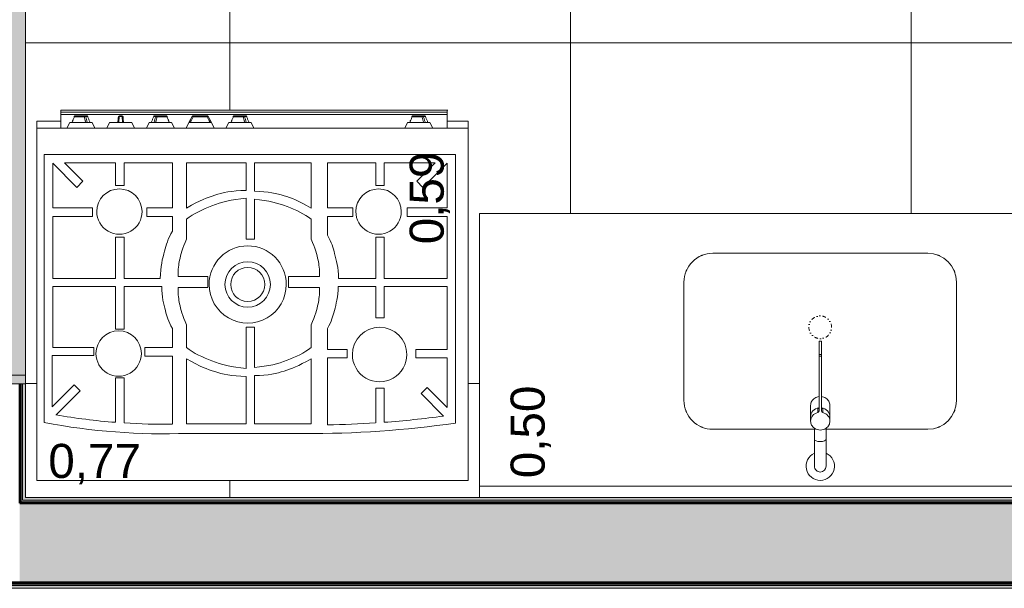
# Model space of a CAD drawing. Header units: millimetres. Extents: x -13994 to 14014, y -18238 to 7441.
# Tile 164 of 190: x -6024 to -4289, y -18235 to -17234. Entities that reach past the tile are written whole.
import ezdxf

# ---------------------------------------------------------------- set-up
doc = ezdxf.new("R2010")
doc.units = ezdxf.units.MM
doc.linetypes.add('Traço ponto ponto', pattern=[20.6375, 6.35, -4.7625, 0, -4.7625, 0, -4.7625])
for name, color, linetype, lineweight in [('A-FLOR-PATT', 7, 'Continuous', 5), ('A-GLAZ', 7, 'Continuous', 5), ('A-WALL', 7, 'Continuous', 5), ('A-WALL-PATT', 7, 'Continuous', 50), ('G-ANNO-TEXT', 7, 'Continuous', 9), ('G-IMPT', 7, 'Continuous', 5), ('I-WALL', 7, 'Continuous', 5), ('P-SANR-FIXT', 7, 'Continuous', 5), ('Q-CASE', 7, 'Continuous', 5), ('Q-SPCQ', 7, 'Continuous', 5)]:
    doc.layers.add(name, color=color, linetype=linetype, lineweight=lineweight)
doc.styles.add('Arial', font='arial.ttf', dxfattribs={"height": 60})

# ---------------------------------------------------------------- blocks, each defined once
blk = doc.blocks.new('Tampo de Bancada com Cuba - Granilite 50cm-2469722-TÉRREO HUMANIZADO')
at = {"layer": 'Q-CASE', "color": 8, "true_color": 0x808080}
for p, q in [((-1200.5, -20), (-1200.5, 0)), ((-0.5, 0), (-0.5, -20)), ((-1200.5, -20), (-1200.5, -500)), ((-1200.5, -20), (-0.5, -20)), ((-0.5, -500), (-0.5, -20)), ((-789.7, -120), (-610.8, -120)), ((-590.1, -120), (-411.3, -120)), ((-840.5, -379.2), (-840.5, -170.8)), ((-360.5, -170.8), (-360.5, -379.2)), ((-411.3, -430), (-789.7, -430)), ((-1200.5, -500), (-0.5, -500))]:
    blk.add_line(p, q, dxfattribs=at)
for centre, start, end in [((-789.7, -170.8), 90, 180), ((-411.3, -170.8), 360, 90), ((-789.7, -379.2), 180, 270), ((-411.3, -379.2), 270, 0)]:
    blk.add_arc(centre, 50.8, start, end, dxfattribs=at)
at = {"layer": 'Q-CASE', "color": 9, "linetype": 'Traço ponto ponto', "true_color": 0xc0c0c0}
for centre, radius, start, end in [((-789.7, -170.8), 50.8, 110.0287, 114.9713), ((-411.3, -170.8), 50.8, 65.0287, 69.9713), ((-789.7, -170.8), 50.8, 155.0287, 159.9713), ((-411.3, -170.8), 50.8, 20.0287, 24.9713), ((-600.5, -299.5), 20, 0, 180), ((-600.5, -299.5), 20, 180, 0), ((-789.7, -379.2), 50.8, 200.0287, 204.9713), ((-411.3, -379.2), 50.8, 335.0287, 339.9713), ((-789.7, -379.2), 50.8, 245.0287, 249.9713), ((-411.3, -379.2), 50.8, 290.0287, 294.9713)]:
    blk.add_arc(centre, radius, start, end, dxfattribs=at)
blk = doc.blocks.new('JANELA DE CORRE_HUMANIZADO2')
at = {"layer": 'A-GLAZ', "true_color": 0xfffffe}
blk.add_hatch(color=7, dxfattribs=at).paths.add_polyline_path([(600, 80), (-600, 80), (-600, -80), (600, -80), (600, 51.7)])
at = {"layer": 'A-GLAZ'}
for p, q in [((-600, 80), (600, 80)), ((600, 80), (600, -80))]:
    blk.add_line(p, q, dxfattribs=at)
at = {"layer": 'A-GLAZ', "lineweight": 15}
for p, q in [((585, -80), (585, 80)), ((600, -80), (600, 80))]:
    blk.add_line(p, q, dxfattribs=at)
blk = doc.blocks.new('TORNEIRA DE MESA PARA LAVATÓRIO COM ALAVANCA - 1196_C_LNK_Cromado CR10-2801303-TÉRREO HUMANIZADO')
at = {"layer": 'P-SANR-FIXT', "color": 8, "true_color": 0x808080}
for p, q in [((-10.3, -132.8), (-10.3, -110)), ((10.3, -132.8), (10.3, -110)), ((-10.3, -132.8), (-10.3, -176.8)), ((10.3, -176.8), (10.3, -132.8)), ((-17, -189.3), (-17, -217.1)), ((17, -217.1), (17, -189.3)), ((-4.5, -211.7), (-4.5, -204.5)), ((-2.2, -207.2), (-2.2, -232.7)), ((2.2, -207.2), (2.2, -232.7)), ((4.5, -211.7), (4.5, -204.5)), ((-2.2, -232.7), (-2.2, -329.9)), ((2.2, -329.9), (2.2, -232.7)), ((-2.2, -303.5), (2.2, -303.5)), ((2.2, -306.6), (-2.2, -306.6)), ((-2.2, -329.9), (2.2, -329.9))]:
    blk.add_line(p, q, dxfattribs=at)
for centre, radius, start, end in [((0, -110), 25, 294.3934, 245.6066), ((0, -110), 10.3, 90, 180), ((0, -110), 10.3, 360, 90), ((0, -191.7), 18.1, 55.264, 124.736), ((-3.9, -213.2), 1.65, 3.0938, 110.0952), ((3.9, -213.2), 1.65, 69.9048, 176.9049)]:
    blk.add_arc(centre, radius, start, end, dxfattribs=at)
for centre, major_axis, ratio, start_param, end_param in [((0, -157.1), (-10.3, 0), 0.371626, 3.141593, 6.283185), ((0, -189.3), (17, 0), 0.927184, 3.141563, 4.446777), ((0, -189.3), (17, 0), 0.927184, 4.978001, 6.283206), ((0, -197.2), (17, 0), 0.927184, 3.141622, 4.579647), ((-5.2, -207.2), (3, 0), 0.927184, 0, 1.305184), ((5.2, -207.2), (-3, 0), 0.927184, 4.978001, 6.283185), ((0, -197.2), (17, 0), 0.927184, 4.845132, 6.283156)]:
    blk.add_ellipse(centre, major_axis=major_axis, ratio=ratio, start_param=start_param, end_param=end_param, dxfattribs=at)
for points in [[(-10.3, -176.8), (-11.4, -177.6), (-13.2, -179.2), (-15.4, -182.3), (-16.7, -185.7), (-17, -188.1), (-17, -189.3)], [(17, -189.3), (17, -188.1), (16.7, -185.7), (15.4, -182.3), (13.2, -179.2), (11.4, -177.6), (10.3, -176.8)], [(-17, -217.1), (-17, -218.3), (-16.7, -220.8), (-15.2, -224.4), (-12.9, -227.5), (-9.9, -230.1), (-6.2, -231.9), (-3.6, -232.5), (-2.2, -232.7)], [(2.2, -232.7), (3.6, -232.5), (6.2, -231.9), (9.9, -230.1), (12.9, -227.5), (15.2, -224.4), (16.7, -220.8), (17, -218.3), (17, -217.1)]]:
    blk.add_open_spline(points, degree=3, dxfattribs=at)
blk = doc.blocks.new('Fogão - fogao_industrial_dwg_manipulo-2252394-TÉRREO HUMANIZADO')
at = {"layer": 'G-IMPT', "color": 253, "true_color": 0xaaaaaa}
for p, q in [((-312.6, -320), (-317.5, -310)), ((-268.3, -310), (-273.2, -320)), ((-312.6, -320), (-309.5, -320)), ((-309, -320), (-304.2, -320)), ((-303.5, -320), (-304.4, -320)), ((-273.2, -320), (-302.8, -320)), ((-301.2, -330.9), (-304.6, -330.9)), ((-303.1, -332), (-300.1, -332)), ((-303.1, -332), (-300.1, -332)), ((-300.7, -330.2), (-301.4, -330.2)), ((-282.6, -332), (-300.1, -332)), ((-282.6, -332), (-300.1, -332)), ((-298.7, -330.2), (-299.6, -330.2)), ((-298.7, -330.2), (-281.2, -330.2)), ((-280.7, -329.7), (-281.2, -330.9))]:
    blk.add_line(p, q, dxfattribs=at)
at = {"layer": 'G-IMPT', "color": 253, "true_color": 0xaaaaaa, "flags": 128}
for points in [[(-309, -320), (-308.5, -321.2), (-308, -322.4), (-307.5, -323.6), (-307, -324.8), (-306.5, -326), (-306.1, -327.3), (-305.6, -328.5), (-305.1, -329.7), (-304.6, -330.9)], [(-301.2, -330.9), (-301.5, -329.7), (-301.8, -328.5), (-302.2, -327.3), (-302.5, -326), (-302.9, -324.8), (-303.2, -323.6), (-303.5, -322.4), (-303.9, -321.2), (-304.2, -320)], [(-301.6, -320), (-301.3, -321.1), (-300.9, -322.3), (-300.6, -323.4), (-300.3, -324.5), (-300, -325.7), (-299.7, -326.8), (-299.4, -327.9), (-299, -329), (-298.7, -330.2)], [(-281.2, -330.2), (-280.8, -329), (-280.3, -327.9), (-279.9, -326.8), (-279.4, -325.7), (-278.9, -324.5), (-278.5, -323.4), (-278, -322.3), (-277.6, -321.1), (-277.1, -320)], [(-278, -323), (-278.2, -323.6), (-278.7, -324.8)], [(-303.1, -332), (-303.2, -332), (-303.3, -332), (-303.5, -332), (-303.6, -331.9), (-303.7, -331.9), (-303.8, -331.9), (-303.9, -331.9), (-304, -331.8), (-304.1, -331.8), (-304.1, -331.7), (-304.2, -331.7), (-304.3, -331.6), (-304.4, -331.6), (-304.4, -331.5), (-304.5, -331.4), (-304.6, -331.4), (-304.6, -331.3), (-304.7, -331.3), (-304.7, -331.2), (-304.8, -331.1), (-304.8, -331.1), (-304.8, -331), (-304.9, -330.9), (-304.9, -330.9), (-304.9, -330.8), (-305, -330.8), (-305, -330.7)], [(-300.1, -332), (-300.5, -332), (-300.9, -332), (-301.3, -332), (-301.7, -332), (-302, -332), (-302.4, -332), (-302.7, -332), (-303, -332), (-303.1, -332)], [(-284.8, -332), (-284.5, -332), (-284.1, -332), (-283.7, -332), (-283.4, -332), (-283.1, -332), (-282.8, -332), (-282.6, -332)], [(-280.8, -330.7), (-280.8, -330.8), (-280.8, -330.8), (-280.9, -330.9), (-280.9, -331), (-280.9, -331), (-281, -331.1), (-281, -331.2), (-281.1, -331.2), (-281.1, -331.3), (-281.2, -331.3), (-281.2, -331.4), (-281.3, -331.5), (-281.3, -331.5), (-281.4, -331.6), (-281.5, -331.6), (-281.6, -331.7), (-281.6, -331.7), (-281.7, -331.8), (-281.8, -331.8), (-281.9, -331.9), (-282, -331.9), (-282.1, -331.9), (-282.2, -332), (-282.3, -332), (-282.5, -332), (-282.6, -332), (-282.6, -332)]]:
    blk.add_lwpolyline(points, dxfattribs=at)
at = {"layer": 'G-IMPT', "color": 253, "true_color": 0xaaaaaa}
for centre, ratio, start_param, end_param in [((-303.1, -330), 0.816322, 2.02838, 3.141593), ((-303.1, -330), 0.707107, 2.062674, 2.399828), ((-300.1, -330), 0.577597, 2.02838, 3.141593), ((-300.1, -330), 0.707107, 3.141593, 4.625123), ((-282.6, -330), 0.707107, 3.141593, 4.625123), ((-282.6, -330), 0.816322, 3.141593, 4.254805)]:
    blk.add_ellipse(centre, major_axis=(0, 2), ratio=ratio, start_param=start_param, end_param=end_param, dxfattribs=at)
for points in [[(-309.3, -320), (-309.3, -320), (-309.2, -320), (-309, -320)], [(-304.2, -320), (-303.7, -320), (-303.2, -320), (-302.8, -320)], [(-301.2, -330.9), (-300.9, -330.9), (-300.3, -330.8), (-299.4, -330.6), (-298.9, -330.3), (-298.7, -330.2)], [(-281.2, -330.2), (-281, -330.3), (-280.8, -330.6), (-280.7, -330.8), (-281, -330.9), (-281.2, -330.9)]]:
    blk.add_open_spline(points, degree=3, dxfattribs=at)
blk = doc.blocks.new('Fogão - fogao_industrial_dwg_manipulo-V2-TÉRREO HUMANIZADO')
at = {"layer": 'G-IMPT', "color": 253, "true_color": 0xaaaaaa}
for p, q in [((282.4, -320), (277.5, -310)), ((326.7, -310), (321.8, -320)), ((282.4, -320), (285.5, -320)), ((286, -320), (290.8, -320)), ((291.5, -320), (290.6, -320)), ((321.8, -320), (292.2, -320)), ((293.8, -330.9), (290.4, -330.9)), ((291.9, -332), (294.9, -332)), ((291.9, -332), (294.9, -332)), ((294.3, -330.2), (293.6, -330.2)), ((312.4, -332), (294.9, -332)), ((312.4, -332), (294.9, -332)), ((296.3, -330.2), (295.4, -330.2)), ((296.3, -330.2), (313.8, -330.2)), ((314.3, -329.7), (313.8, -330.9))]:
    blk.add_line(p, q, dxfattribs=at)
at = {"layer": 'G-IMPT', "color": 253, "true_color": 0xaaaaaa, "flags": 128}
for points in [[(286, -320), (286.5, -321.2), (287, -322.4), (287.5, -323.6), (288, -324.8), (288.5, -326), (288.9, -327.3), (289.4, -328.5), (289.9, -329.7), (290.4, -330.9)], [(293.8, -330.9), (293.5, -329.7), (293.2, -328.5), (292.8, -327.3), (292.5, -326), (292.1, -324.8), (291.8, -323.6), (291.5, -322.4), (291.1, -321.2), (290.8, -320)], [(293.4, -320), (293.7, -321.1), (294.1, -322.3), (294.4, -323.4), (294.7, -324.5), (295, -325.7), (295.3, -326.8), (295.6, -327.9), (296, -329), (296.3, -330.2)], [(313.8, -330.2), (314.2, -329), (314.7, -327.9), (315.1, -326.8), (315.6, -325.7), (316.1, -324.5), (316.5, -323.4), (317, -322.3), (317.4, -321.1), (317.9, -320)], [(317, -323), (316.8, -323.6), (316.3, -324.8)], [(291.9, -332), (291.8, -332), (291.7, -332), (291.5, -332), (291.4, -331.9), (291.3, -331.9), (291.2, -331.9), (291.1, -331.9), (291, -331.8), (290.9, -331.8), (290.9, -331.7), (290.8, -331.7), (290.7, -331.6), (290.6, -331.6), (290.6, -331.5), (290.5, -331.4), (290.4, -331.4), (290.4, -331.3), (290.3, -331.3), (290.3, -331.2), (290.2, -331.1), (290.2, -331.1), (290.2, -331), (290.1, -330.9), (290.1, -330.9), (290.1, -330.8), (290, -330.8), (290, -330.7)], [(294.9, -332), (294.5, -332), (294.1, -332), (293.7, -332), (293.3, -332), (293, -332), (292.6, -332), (292.3, -332), (292, -332), (291.9, -332)], [(310.2, -332), (310.5, -332), (310.9, -332), (311.3, -332), (311.6, -332), (311.9, -332), (312.2, -332), (312.4, -332)], [(314.2, -330.7), (314.2, -330.8), (314.2, -330.8), (314.1, -330.9), (314.1, -331), (314.1, -331), (314, -331.1), (314, -331.2), (313.9, -331.2), (313.9, -331.3), (313.8, -331.3), (313.8, -331.4), (313.7, -331.5), (313.7, -331.5), (313.6, -331.6), (313.5, -331.6), (313.4, -331.7), (313.4, -331.7), (313.3, -331.8), (313.2, -331.8), (313.1, -331.9), (313, -331.9), (312.9, -331.9), (312.8, -332), (312.7, -332), (312.5, -332), (312.4, -332), (312.4, -332)]]:
    blk.add_lwpolyline(points, dxfattribs=at)
at = {"layer": 'G-IMPT', "color": 253, "true_color": 0xaaaaaa}
for centre, ratio, start_param, end_param in [((291.9, -330), 0.816322, 2.02838, 3.141593), ((291.9, -330), 0.707107, 2.062674, 2.399828), ((294.9, -330), 0.577597, 2.02838, 3.141593), ((294.9, -330), 0.707107, 3.141593, 4.625123), ((312.4, -330), 0.707107, 3.141593, 4.625123), ((312.4, -330), 0.816322, 3.141593, 4.254805)]:
    blk.add_ellipse(centre, major_axis=(0, 2), ratio=ratio, start_param=start_param, end_param=end_param, dxfattribs=at)
for points in [[(285.7, -320), (285.7, -320), (285.8, -320), (286, -320)], [(290.8, -320), (291.3, -320), (291.8, -320), (292.2, -320)], [(293.8, -330.9), (294.1, -330.9), (294.7, -330.8), (295.6, -330.6), (296.1, -330.3), (296.3, -330.2)], [(313.8, -330.2), (314, -330.3), (314.2, -330.6), (314.3, -330.8), (314, -330.9), (313.8, -330.9)]]:
    blk.add_open_spline(points, degree=3, dxfattribs=at)
blk = doc.blocks.new('Fogão - fogao_industrial_dwg_manipulo-V3-TÉRREO HUMANIZADO')
at = {"layer": 'G-IMPT', "color": 253, "true_color": 0xaaaaaa}
for p, q in [((212.4, -320), (207.5, -310)), ((256.7, -310), (251.8, -320)), ((212.4, -320), (227.8, -320)), ((227.9, -320), (228.7, -320)), ((228.7, -320), (235.5, -320)), ((236.3, -320), (235.6, -320)), ((251.8, -320), (236.4, -320)), ((234.5, -330.9), (229.7, -330.9)), ((230, -332), (234.2, -332)), ((230, -332), (234.2, -332))]:
    blk.add_line(p, q, dxfattribs=at)
at = {"layer": 'G-IMPT', "color": 253, "true_color": 0xaaaaaa, "flags": 128}
for points in [[(228, -330.2), (227.9, -329), (227.8, -327.9), (227.7, -326.8), (227.6, -325.7), (227.5, -324.5), (227.4, -323.4), (227.3, -322.3), (227.2, -321.1), (227.1, -320)], [(227.1, -320), (227.2, -321.1), (227.3, -322.3), (227.4, -323.4), (227.5, -324.5), (227.6, -325.7), (227.7, -326.8), (227.8, -327.9), (227.9, -329), (228, -330.2)], [(228.7, -320), (228.8, -321.2), (229, -322.4), (229.1, -323.6), (229.2, -324.8), (229.3, -326), (229.4, -327.3), (229.5, -328.5), (229.6, -329.7), (229.7, -330.9)], [(234.5, -330.9), (234.6, -329.7), (234.8, -328.5), (234.9, -327.3), (235, -326), (235.1, -324.8), (235.2, -323.6), (235.3, -322.4), (235.4, -321.2), (235.5, -320)], [(237.1, -320), (237, -321.1), (236.9, -322.3), (236.8, -323.4), (236.7, -324.5), (236.6, -325.7), (236.5, -326.8), (236.4, -327.9), (236.3, -329), (236.2, -330.2)], [(236.2, -330.2), (236.3, -329), (236.4, -327.9), (236.5, -326.8), (236.6, -325.7), (236.7, -324.5), (236.8, -323.4), (236.9, -322.3), (237, -321.1), (237.1, -320)], [(234.2, -332), (233.7, -332), (233.2, -332), (232.7, -332), (232.2, -332), (231.7, -332), (231.2, -332), (230.7, -332), (230.2, -332), (230, -332)], [(230, -332), (230.5, -332), (231, -332)], [(233, -332), (233.5, -332), (234, -332), (234.2, -332)]]:
    blk.add_lwpolyline(points, dxfattribs=at)
at = {"layer": 'G-IMPT', "color": 253, "true_color": 0xaaaaaa}
for centre, start, end in [((230, -330), 185, 270), ((230, -330), 185, 270), ((234.2, -330), 270, 355), ((234.2, -330), 270, 355)]:
    blk.add_arc(centre, 2, start, end, dxfattribs=at)
for centre, start_param, end_param in [((230, -330), 2.02838, 2.584986), ((234.2, -330), 3.698199, 4.254805)]:
    blk.add_ellipse(centre, major_axis=(0, 2), ratio=0.168805, start_param=start_param, end_param=end_param, dxfattribs=at)
for points in [[(227.5, -320), (227.8, -320), (228.2, -320), (228.7, -320)], [(235.5, -320), (236, -320), (236.4, -320), (236.7, -320)], [(228.3, -330.5), (228.1, -330.4), (228, -330.3), (228, -330.2)], [(228, -330.2), (228, -330.3), (228.2, -330.6), (228.8, -330.8), (229.4, -330.9), (229.7, -330.9)], [(229.7, -330.9), (229.4, -330.9), (229.1, -330.9), (228.9, -330.8)], [(234.5, -330.9), (234.8, -330.9), (235.4, -330.8), (236.1, -330.6), (236.2, -330.3), (236.2, -330.2)], [(235.4, -330.8), (235.1, -330.9), (234.8, -330.9), (234.5, -330.9)], [(236.2, -330.2), (236.2, -330.3), (236.1, -330.4), (236, -330.5)]]:
    blk.add_open_spline(points, degree=3, dxfattribs=at)
blk = doc.blocks.new('Fogão - fogao_industrial_dwg_manipulo-V4-TÉRREO HUMANIZADO')
at = {"layer": 'G-IMPT', "color": 253, "true_color": 0xaaaaaa}
for p, q in [((142.4, -320), (137.5, -310)), ((186.7, -310), (181.8, -320)), ((142.4, -320), (172.7, -320)), ((172.8, -320), (173.6, -320)), ((173.5, -320), (178.2, -320)), ((181.8, -320), (178.8, -320)), ((150.4, -330.9), (149.9, -329.7)), ((150.5, -330.2), (168, -330.2)), ((169.4, -332), (151.9, -332)), ((169.4, -332), (151.9, -332)), ((168.8, -330.2), (168, -330.2)), ((169.4, -332), (172.4, -332)), ((169.4, -332), (172.4, -332)), ((170.6, -330.2), (169.9, -330.2)), ((173.8, -330.9), (170.4, -330.9))]:
    blk.add_line(p, q, dxfattribs=at)
at = {"layer": 'G-IMPT', "color": 253, "true_color": 0xaaaaaa, "flags": 128}
for points in [[(146.4, -320), (146.8, -321.1), (147.3, -322.3), (147.7, -323.4), (148.2, -324.5), (148.6, -325.7), (149.1, -326.8), (149.6, -327.9), (150, -329), (150.5, -330.2)], [(148.5, -326), (148, -324.8), (147.7, -324.1)], [(168, -330.2), (168.3, -329), (168.6, -327.9), (168.9, -326.8), (169.2, -325.7), (169.5, -324.5), (169.9, -323.4), (170.2, -322.3), (170.5, -321.1), (170.8, -320)], [(173.5, -320), (173.1, -321.2), (172.8, -322.4), (172.4, -323.6), (172.1, -324.8), (171.8, -326), (171.4, -327.3), (171.1, -328.5), (170.7, -329.7), (170.4, -330.9)], [(173.8, -330.9), (174.3, -329.7), (174.8, -328.5), (175.3, -327.3), (175.8, -326), (176.3, -324.8), (176.8, -323.6), (177.3, -322.4), (177.7, -321.2), (178.2, -320)], [(151.9, -332), (151.8, -332), (151.7, -332), (151.5, -332), (151.4, -331.9), (151.3, -331.9), (151.2, -331.9), (151.1, -331.9), (151, -331.8), (150.9, -331.8), (150.9, -331.7), (150.8, -331.7), (150.7, -331.6), (150.6, -331.6), (150.6, -331.5), (150.5, -331.4), (150.4, -331.4), (150.4, -331.3), (150.3, -331.3), (150.3, -331.2), (150.2, -331.1), (150.2, -331.1), (150.2, -331), (150.1, -330.9), (150.1, -330.9), (150.1, -330.8), (150, -330.8), (150, -330.7)], [(151.9, -332), (152.2, -332), (152.5, -332), (152.8, -332), (153.2, -332), (153.5, -332), (153.9, -332)], [(172.4, -332), (172.1, -332), (171.7, -332), (171.4, -332), (171.1, -332), (170.7, -332), (170.3, -332), (170, -332), (169.6, -332), (169.4, -332)], [(174.2, -330.7), (174.2, -330.8), (174.2, -330.8), (174.1, -330.9), (174.1, -331), (174.1, -331), (174, -331.1), (174, -331.2), (173.9, -331.2), (173.9, -331.3), (173.8, -331.3), (173.8, -331.4), (173.7, -331.5), (173.7, -331.5), (173.6, -331.6), (173.5, -331.6), (173.4, -331.7), (173.4, -331.7), (173.3, -331.8), (173.2, -331.8), (173.1, -331.9), (173, -331.9), (172.9, -331.9), (172.8, -332), (172.7, -332), (172.5, -332), (172.4, -332), (172.4, -332)]]:
    blk.add_lwpolyline(points, dxfattribs=at)
at = {"layer": 'G-IMPT', "color": 253, "true_color": 0xaaaaaa}
for centre, ratio, start_param, end_param in [((151.9, -330), 0.816322, 2.02838, 3.141593), ((151.9, -330), 0.707107, 1.658063, 3.141593), ((169.4, -330), 0.707107, 1.658063, 3.141593), ((169.4, -330), 0.577597, 3.141593, 4.254805), ((172.4, -330), 0.816322, 3.141593, 4.254805), ((172.4, -330), 0.707107, 3.883358, 4.220507)]:
    blk.add_ellipse(centre, major_axis=(0, 2), ratio=ratio, start_param=start_param, end_param=end_param, dxfattribs=at)
for points in [[(172.1, -320), (172.5, -320), (173, -320), (173.5, -320)], [(178.2, -320), (178.4, -320), (178.5, -320), (178.5, -320)], [(150.4, -330.9), (150.2, -330.9), (150, -330.8), (150, -330.6), (150.3, -330.3), (150.5, -330.2)], [(168, -330.2), (168.2, -330.3), (168.7, -330.6), (169.6, -330.8), (170.2, -330.9), (170.4, -330.9)]]:
    blk.add_open_spline(points, degree=3, dxfattribs=at)
blk = doc.blocks.new('Fogão - fogao_industrial_dwg_manipulo-V5-TÉRREO HUMANIZADO')
at = {"layer": 'G-IMPT', "color": 253, "true_color": 0xaaaaaa}
for p, q in [((72.4, -320), (67.5, -310)), ((116.7, -310), (111.8, -320)), ((77.8, -330.9), (72.4, -320)), ((111.8, -320), (72.4, -320)), ((72.4, -320), (72.7, -320)), ((111.8, -320), (106.5, -330.9)), ((111.8, -320), (111.5, -320)), ((78, -330.9), (77.8, -330.9)), ((79.6, -332), (79.8, -332)), ((79.8, -332), (79.8, -330.2)), ((79.8, -330.2), (104.5, -330.2)), ((104.5, -332), (79.8, -332)), ((104.5, -332), (79.8, -332)), ((104.5, -330.2), (104.5, -332)), ((104.5, -332), (104.7, -332)), ((106.5, -330.9), (106.3, -330.9))]:
    blk.add_line(p, q, dxfattribs=at)
at = {"layer": 'G-IMPT', "color": 253, "true_color": 0xaaaaaa, "flags": 128}
for points in [[(72.7, -320), (73.3, -321.2), (73.9, -322.4), (74.5, -323.6), (75.1, -324.8), (75.6, -326), (76.2, -327.3), (76.8, -328.5), (77.4, -329.7), (78, -330.9)], [(78, -330.9), (77.4, -329.7), (76.8, -328.5), (76.2, -327.3), (75.6, -326), (75.1, -324.8), (74.5, -323.6), (73.9, -322.4), (73.3, -321.2), (72.7, -320)], [(74.8, -320), (75.4, -321.1), (75.9, -322.3), (76.5, -323.4), (77, -324.5), (77.6, -325.7), (78.1, -326.8), (78.7, -327.9), (79.2, -329), (79.8, -330.2)], [(104.5, -330.2), (105, -329), (105.6, -327.9), (106.1, -326.8), (106.7, -325.7), (107.2, -324.5), (107.8, -323.4), (108.3, -322.3), (108.9, -321.1), (109.4, -320)], [(106.3, -330.9), (106.8, -329.7), (107.4, -328.5), (108, -327.3), (108.6, -326), (109.2, -324.8), (109.8, -323.6), (110.4, -322.4), (110.9, -321.2), (111.5, -320)], [(111.5, -320), (110.9, -321.2), (110.4, -322.4), (109.8, -323.6), (109.2, -324.8), (108.6, -326), (108, -327.3), (107.4, -328.5), (106.8, -329.7), (106.3, -330.9)], [(77.8, -330.9), (77.8, -331), (77.9, -331), (77.9, -331.1), (77.9, -331.2), (78, -331.2), (78, -331.3), (78.1, -331.3), (78.2, -331.4), (78.2, -331.5), (78.3, -331.5), (78.3, -331.6), (78.4, -331.6), (78.5, -331.7), (78.5, -331.7), (78.6, -331.7), (78.7, -331.8), (78.7, -331.8), (78.8, -331.8), (78.9, -331.9), (79, -331.9), (79, -331.9), (79.1, -331.9), (79.2, -332), (79.3, -332), (79.4, -332), (79.4, -332), (79.5, -332), (79.6, -332)], [(79.6, -332), (79.6, -332), (79.6, -332), (79.7, -332), (79.7, -332), (79.8, -332)], [(79.8, -332), (79.7, -332), (79.6, -332), (79.6, -332), (79.6, -332)], [(104.7, -332), (104.7, -332), (104.6, -332), (104.6, -332), (104.5, -332), (104.5, -332)], [(104.5, -332), (104.6, -332), (104.6, -332), (104.6, -332), (104.7, -332)], [(104.7, -332), (104.7, -332), (104.8, -332), (104.9, -332), (105, -332), (105.1, -332), (105.1, -331.9), (105.2, -331.9), (105.3, -331.9), (105.4, -331.9), (105.4, -331.8), (105.5, -331.8), (105.6, -331.8), (105.7, -331.7), (105.7, -331.7), (105.8, -331.7), (105.9, -331.6), (105.9, -331.6), (106, -331.5), (106, -331.4), (106.1, -331.4), (106.2, -331.3), (106.2, -331.3), (106.3, -331.2), (106.3, -331.1), (106.3, -331.1), (106.4, -331), (106.4, -330.9), (106.5, -330.9)]]:
    blk.add_lwpolyline(points, dxfattribs=at)
at = {"layer": 'G-IMPT', "color": 253, "true_color": 0xaaaaaa}
for centre, start_param, end_param in [((79.8, -330), 2.02838, 3.141593), ((79.8, -330), 2.02838, 3.141593), ((104.5, -330), 3.141593, 4.254805), ((104.5, -330), 3.141593, 4.254805)]:
    blk.add_ellipse(centre, major_axis=(0, 2), ratio=0.98565, start_param=start_param, end_param=end_param, dxfattribs=at)
for points in [[(72.7, -320), (72.9, -320), (73.1, -320), (73.5, -320)], [(78, -330.9), (78, -330.9), (78.3, -330.8), (78.9, -330.6), (79.5, -330.3), (79.8, -330.2)], [(78.3, -330.8), (78.2, -330.9), (78, -330.9), (78, -330.9)], [(79.8, -330.2), (79.5, -330.3), (79.2, -330.4), (79, -330.5)], [(104.5, -330.2), (104.8, -330.3), (105.3, -330.6), (106, -330.8), (106.2, -330.9), (106.3, -330.9)], [(105.3, -330.5), (105, -330.4), (104.8, -330.3), (104.5, -330.2)], [(106.3, -330.9), (106.2, -330.9), (106.1, -330.9), (105.9, -330.8)]]:
    blk.add_open_spline(points, degree=3, dxfattribs=at)
blk = doc.blocks.new('Fogão - Fogão 5 bocas-2252483-TÉRREO HUMANIZADO')
at = {"layer": 'Q-SPCQ', "color": 253, "true_color": 0xaaaaaa}
for p, q in [((380, 310), (-380, 310)), ((-380, 310), (-380, -310)), ((380, -310), (380, 310)), ((114.3, 227.3), (-90.7, 227.3)), ((-357.6, 209), (-357.6, -264)), ((-217, 147.4), (-217, 208.7)), ((-132, 212.1), (-132, 94.4)), ((-103.3, 210.3), (-3.3, 210.3)), ((-103.3, 95.8), (-103.3, 210.3)), ((-3.3, 210.3), (-3.3, 125.3)), ((11.1, 126.8), (11.1, 210.3)), ((11.1, 210.3), (116.1, 210.3)), ((116.1, 210.3), (116.1, 95.8)), ((141.1, 91.2), (141.1, 210.9)), ((226.1, 208.8), (226.1, 129.7)), ((366.7, -264), (366.7, 208.2)), ((-297.2, 157.3), (-336.7, 196.8)), ((-232, 207.7), (-232, 147.4)), ((241.1, 129.7), (241.1, 207.7)), ((346, 194.7), (303.5, 152.2)), ((-342.6, 94.4), (-342.6, 181.5)), ((-342.6, 181.5), (-307.8, 146.7)), ((314.1, 141.6), (353, 180.5)), ((353, 180.5), (353, 89.9)), ((-307.8, 146.7), (-297.2, 157.3)), ((-232, 147.4), (-217, 147.4)), ((303.5, 152.2), (314.1, 141.6)), ((226.1, 129.7), (241.1, 129.7)), ((-3.3, 111.2), (-3.3, 40.2)), ((11.1, 40.2), (11.1, 112.9)), ((-287.6, 94.4), (-342.6, 94.4)), ((-287.6, 79.4), (-287.6, 94.4)), ((-132, 94.4), (-167, 94.4)), ((-167, 94.4), (-167, 79.4)), ((189.8, 91.2), (141.1, 91.2)), ((189.8, 76.2), (189.8, 91.2)), ((353, 89.9), (279.2, 89.9)), ((279.2, 89.9), (279.2, 76.2)), ((-342.6, -31.4), (-342.6, 79.4)), ((-342.6, 79.4), (-287.6, 79.4)), ((-167, 79.4), (-132, 79.4)), ((-132, 79.4), (-132, 42.4)), ((-103.3, 36.2), (-103.3, 76.2)), ((116.1, 76.2), (116.1, 36.2)), ((141.1, 42.4), (141.1, 76.2)), ((141.1, 76.2), (189.8, 76.2)), ((279.2, 76.2), (351.7, 76.2)), ((351.7, 76.2), (351.7, -31.4)), ((-3.3, 40.2), (11.1, 40.2)), ((241.1, 43.6), (226.1, 43.6)), ((226.1, 43.6), (226.1, -31.4)), ((241.1, -31.4), (241.1, 43.6)), ((-217, 23.6), (-232, 23.6)), ((-232, 23.6), (-232, -31.4)), ((-217, -31.4), (-217, 23.6)), ((-232, -31.4), (-342.6, -31.4)), ((-150.8, -31.4), (-217, -31.4)), ((-63.3, -29.8), (-118.3, -29.8)), ((-63.3, -48.9), (-63.3, -29.8)), ((131.1, -29.8), (78.5, -29.8)), ((78.5, -29.8), (78.5, -48.9)), ((226.1, -31.4), (159.9, -31.4)), ((351.7, -31.4), (241.1, -31.4)), ((-342.6, -154.8), (-342.6, -45.7)), ((-342.6, -45.7), (-232, -45.7)), ((-232, -45.7), (-232, -118.1)), ((-217, -118.1), (-217, -45.7)), ((-217, -45.7), (-151.4, -45.7)), ((-118.3, -48.9), (-63.3, -48.9)), ((78.5, -48.9), (131.1, -48.9)), ((162.3, -45.7), (226.1, -45.7)), ((226.1, -45.7), (226.1, -118.1)), ((241.1, -45.7), (351.7, -45.7)), ((241.1, -118.1), (241.1, -45.7)), ((351.7, -45.7), (351.7, -154.8)), ((-232, -118.1), (-217, -118.1)), ((-103.3, -149.9), (-103.3, -114.9)), ((11.1, -114.9), (-3.3, -114.9)), ((-3.3, -114.9), (-3.3, -184.9)), ((11.1, -186.7), (11.1, -114.9)), ((116.1, -114.9), (116.1, -149.9)), ((226.1, -118.1), (241.1, -118.1)), ((-132, -121.7), (-132, -154.8)), ((141.1, -154.8), (141.1, -129)), ((-272.6, -154.8), (-342.6, -154.8)), ((-272.6, -169.8), (-272.6, -154.8)), ((-132, -154.8), (-177, -154.8)), ((-177, -154.8), (-177, -169.8)), ((186.1, -154.8), (141.1, -154.8)), ((186.1, -169.8), (186.1, -154.8)), ((351.7, -154.8), (281.7, -154.8)), ((281.7, -154.8), (281.7, -169.8)), ((-342.6, -248.4), (-342.6, -169.8)), ((-342.6, -169.8), (-272.6, -169.8)), ((-177, -169.8), (-132, -169.8)), ((-132, -169.8), (-132, -244)), ((-103.3, -249), (-103.3, -169.6)), ((116.1, -169.6), (116.1, -249)), ((141.1, -244), (141.1, -169.8)), ((141.1, -169.8), (186.1, -169.8)), ((281.7, -169.8), (351.7, -169.8)), ((351.7, -169.8), (351.7, -248.4)), ((-300.1, -205.9), (-342.6, -248.4)), ((-289.5, -216.6), (-300.1, -205.9)), ((-3.3, -199), (-3.3, -249)), ((11.1, -249), (11.1, -200.5)), ((309.3, -205.9), (298.7, -216.6)), ((351.7, -248.4), (309.3, -205.9)), ((-321.9, -249), (-289.5, -216.6)), ((-217, -209), (-232, -209)), ((-232, -209), (-232, -249)), ((-217, -249), (-217, -209)), ((241.1, -209), (226.1, -209)), ((226.1, -209), (226.1, -249)), ((241.1, -249), (241.1, -209)), ((298.7, -216.6), (331.1, -249)), ((-232, -249), (-321.9, -249)), ((-132, -249), (-217, -249)), ((-132, -244), (-132, -249)), ((-3.3, -249), (-103.3, -249)), ((116.1, -249), (11.1, -249)), ((141.1, -249), (141.1, -244)), ((226.1, -249), (141.1, -249)), ((331.1, -249), (241.1, -249)), ((-357.6, -264), (366.7, -264)), ((-380, -310), (380, -310)), ((-380, -322.5), (-380, -310)), ((-342.6, -334.5), (-342.6, -310)), ((337.7, -310), (337.7, -334.5)), ((380, -310), (380, -322.5)), ((-342.6, -322.5), (-380, -322.5)), ((380, -322.5), (337.7, -322.5)), ((-344.2, -342.1), (337.7, -342.1)), ((-344.2, -342.1), (337.7, -342.1)), ((-342.6, -334.5), (-342.6, -338.1)), ((337.7, -334.5), (-342.6, -334.5)), ((-342.6, -338.1), (-342.6, -342.1)), ((-342.6, -338.1), (337.7, -338.1)), ((-342.6, -338.1), (337.7, -338.1)), ((-342.6, -342.1), (337.7, -342.1)), ((337.7, -338.1), (337.7, -334.5)), ((337.7, -342.1), (337.7, -338.1))]:
    blk.add_line(p, q, dxfattribs=at)
for centre, radius, start, end in [((-104.7, -1521), 1748.4, 89.541, 98.3157), ((154.7, -916.3), 1144.3, 79.3191, 92.0225), ((-104.7, -1521), 1733.4, 90.9009, 93.7131), ((154.7, -918.2), 1129.3, 86.3714, 90.6865), ((-104.7, -1521), 1733.4, 94.2101, 97.6899), ((154.7, -918.2), 1129.3, 80.2421, 85.6085), ((-223.9, 88.4), 48, 360, 180), ((235.7, 86.6), 40, 360, 180), ((-223.9, 88.4), 48, 180, 360), ((235.7, 86.6), 40, 180, 360), ((8.4, -35), 68, 360, 180), ((8.4, -35), 40, 0, 180), ((8.4, -35), 30, 0, 180), ((8.4, -35), 68, 180, 360), ((8.4, -35), 40, 180, 360), ((8.4, -35), 30, 180, 360), ((-222.1, -163.3), 40, 360, 180), ((234.4, -163.3), 40, 360, 180), ((-222.1, -163.3), 40, 180, 360), ((234.4, -163.3), 40, 180, 360)]:
    blk.add_arc(centre, radius, start, end, dxfattribs=at)
for points, knots in [([(-3.3, 125.3), (-28.3, 125.3), (-58, 117.4), (-79.8, 109.4), (-103.3, 95.8)], [0, 0, 0, 0, 0.0863639, 0.1751126, 0.1751126, 0.1751126, 0.1751126]), ([(116.1, 95.8), (91.5, 110.1), (68.5, 118.4), (37.3, 126.8), (11.1, 126.8)], [0, 0, 0, 0, 0.0887487, 0.1751126, 0.1751126, 0.1751126, 0.1751126]), ([(-103.3, 76.2), (-91.8, 85.4), (-57.9, 101.2), (-29.1, 108.9), (-3.3, 111.2)], [0, 0, 0, 0, 0.0896924, 0.1914993, 0.1914993, 0.1914993, 0.1914993]), ([(11.1, 112.9), (38.2, 110.6), (68.4, 102.5), (104, 85.9), (116.1, 76.2)], [0, 0, 0, 0, 0.1018069, 0.1914993, 0.1914993, 0.1914993, 0.1914993]), ([(-132, 42.4), (-139.3, 29.8), (-143.9, 12.3), (-150.8, -13.3), (-150.8, -31.4)], [0, 0, 0, 0, 0.0647009, 0.1333144, 0.1333144, 0.1333144, 0.1333144]), ([(-118.3, -29.8), (-118.3, -15.6), (-116.1, -2.9), (-110.8, 20.2), (-103.3, 36.2)], [0, 0, 0, 0, 0.0556438, 0.1149133, 0.1149133, 0.1149133, 0.1149133]), ([(116.1, 36.2), (123.6, 20.2), (128.9, -2.9), (131.1, -15.6), (131.1, -29.8)], [0, 0, 0, 0, 0.0592694, 0.1149133, 0.1149133, 0.1149133, 0.1149133]), ([(159.9, -31.4), (159.9, -13.3), (153.1, 12.3), (148.4, 29.8), (141.1, 42.4)], [0, 0, 0, 0, 0.0686135, 0.1333144, 0.1333144, 0.1333144, 0.1333144]), ([(-151.4, -45.7), (-151.4, -64.4), (-144.3, -90.8), (-139.5, -108.7), (-132, -121.7)], [0, 0, 0, 0, 0.0686135, 0.1333144, 0.1333144, 0.1333144, 0.1333144]), ([(-103.3, -114.9), (-110.8, -99), (-116.1, -75.9), (-118.3, -63.2), (-118.3, -48.9)], [0, 0, 0, 0, 0.0592694, 0.1149133, 0.1149133, 0.1149133, 0.1149133]), ([(131.1, -48.9), (131.1, -63.2), (128.9, -75.9), (123.6, -99), (116.1, -114.9)], [0, 0, 0, 0, 0.0556438, 0.1149133, 0.1149133, 0.1149133, 0.1149133]), ([(141.1, -129), (149.3, -114.7), (154.6, -95.1), (162.3, -66.2), (162.3, -45.7)], [0, 0, 0, 0, 0.0647009, 0.1333144, 0.1333144, 0.1333144, 0.1333144]), ([(-3.3, -184.9), (-29.1, -182.7), (-57.9, -174.9), (-91.8, -159.1), (-103.3, -149.9)], [0, 0, 0, 0, 0.1018069, 0.1914993, 0.1914993, 0.1914993, 0.1914993]), ([(116.1, -149.9), (104, -159.6), (68.4, -176.2), (38.2, -184.3), (11.1, -186.7)], [0, 0, 0, 0, 0.0896924, 0.1914993, 0.1914993, 0.1914993, 0.1914993]), ([(-103.3, -169.6), (-79.8, -183.1), (-58, -191.1), (-28.3, -199), (-3.3, -199)], [0, 0, 0, 0, 0.0887487, 0.1751126, 0.1751126, 0.1751126, 0.1751126]), ([(11.1, -200.5), (37.3, -200.5), (68.5, -192.1), (91.5, -183.8), (116.1, -169.6)], [0, 0, 0, 0, 0.0863639, 0.1751126, 0.1751126, 0.1751126, 0.1751126])]:
    blk.add_open_spline(points, degree=3, knots=knots, dxfattribs=at)
for name, p in [('Fogão - fogao_industrial_dwg_manipulo-2252394-TÉRREO HUMANIZADO', (0, 0)), ('Fogão - fogao_industrial_dwg_manipulo-V2-TÉRREO HUMANIZADO', (-280, 0)), ('Fogão - fogao_industrial_dwg_manipulo-V5-TÉRREO HUMANIZADO', (0, 0)), ('Fogão - fogao_industrial_dwg_manipulo-V4-TÉRREO HUMANIZADO', (0, 0)), ('Fogão - fogao_industrial_dwg_manipulo-V3-TÉRREO HUMANIZADO', (0, 0)), ('Fogão - fogao_industrial_dwg_manipulo-V2-TÉRREO HUMANIZADO', (0, 0))]:
    blk.add_blockref(name, p)

msp = doc.modelspace()

# ---------------------------------------------------------------- hatches: boundary and pattern name
at = {"layer": 'A-FLOR-PATT', "true_color": 0x808080}
h = msp.add_hatch(dxfattribs=at)
h.set_pattern_fill('FP_4', color=8, style=0, pattern_type=2)
h.set_pattern_definition([(0, (-2653.6, -16075.04), (0, 600), []), (90, (-2653.6, -16075.04), (-600, 4e-14), [])])
h.paths.add_polyline_path([(346.4, -18075), (346.4, -15475), (-1018.5, -15475), (-1018.5, -15485), (-1071.1, -15485), (-1071.1, -15525.8), (-1020.3, -15525.8), (-1020.3, -15563.9), (-1218.5, -15563.9), (-1218.5, -15637.3), (-2018.5, -15637.3), (-2018.5, -15563.9), (-2226.8, -15563.9), (-2226.8, -15525.8), (-2176, -15525.8), (-2176, -15485), (-2218.5, -15485), (-2218.5, -15475), (-3383.7, -15475), (-3383.7, -14275), (-4983.6, -14275), (-4983.6, -15475), (-6013.6, -15475), (-6013.6, -18075), (-5213.6, -18075), (-5213.6, -17575), (-4013.6, -17575), (-4013.6, -18075), (-3213.7, -18075), (-3213.7, -17275), (-3233.7, -17275), (-3233.7, -16405), (-2863.7, -16405), (-2863.7, -16438.9), (-2800.9, -16428.4), (-2703.7, -16422.7), (-2597, -16429.5), (-2509.4, -16444.8), (-2507.8, -16442.7), (-2504.8, -16440.2), (-2501.6, -16438.7), (-2500.1, -16438.2), (-2495.6, -16438.2), (-2491, -16439.9), (-2488.7, -16441.6), (-2486.5, -16444), (-2484.9, -16447.3), (-2484.1, -16450.8), (-2484.3, -16454.4), (-2486.5, -16467), (-2491.8, -16522.4), (-2492.6, -16524.7), (-2499.1, -16531), (-2504.6, -16531.1), (-2513.7, -16527.5), (-2513.7, -16575), (-2293.7, -16575), (-2293.7, -16527.5), (-2295.1, -16527.9), (-2303.5, -16531), (-2309.9, -16529.9), (-2314.8, -16525), (-2316.7, -16514.4), (-2322.1, -16457.6), (-2322.6, -16456.7), (-2323.3, -16453.2), (-2322.9, -16448.5), (-2321.2, -16444.7), (-2318.6, -16441.5), (-2316.4, -16439.9), (-2313.7, -16438.7), (-2310.6, -16438), (-2305.3, -16438.9), (-2301.9, -16440.6), (-2299.4, -16442.8), (-2296.8, -16444.8), (-2200.9, -16428.4), (-2103.7, -16422.7), (-1997, -16429.5), (-1909.4, -16444.8), (-1907.8, -16442.7), (-1904.8, -16440.2), (-1901.6, -16438.7), (-1900.1, -16438.2), (-1895.6, -16438.2), (-1891, -16439.9), (-1888.7, -16441.6), (-1886.5, -16444), (-1884.9, -16447.3), (-1884.1, -16450.8), (-1884.3, -16454.4), (-1886.5, -16467), (-1891.8, -16522.4), (-1892.6, -16524.7), (-1899.1, -16531), (-1904.6, -16531.1), (-1913.7, -16527.5), (-1913.7, -16575), (-1803.7, -16575), (-1790.7, -16576.7), (-1778.7, -16581.7), (-1768.3, -16589.7), (-1760.4, -16600), (-1755.4, -16612.1), (-1753.7, -16625), (-1753.7, -17425), (-1755.4, -17438), (-1760.4, -17450), (-1768.3, -17460.4), (-1778.7, -17468.3), (-1790.7, -17473.3), (-1803.7, -17475), (-1913.7, -17475), (-1913.2, -17524.5), (-1912.3, -17524.2), (-1903.9, -17521), (-1898.7, -17521.1), (-1892.6, -17527.4), (-1891, -17533.5), (-1884.8, -17595.3), (-1884, -17600), (-1884.1, -17602.5), (-1885.7, -17606.7), (-1888.8, -17610.6), (-1891, -17612.1), (-1893.7, -17613.4), (-1896.6, -17614.1), (-1901.6, -17613.4), (-1905.1, -17611.7), (-1907.9, -17609.2), (-1910.3, -17607.2), (-2006.5, -17623.7), (-2103.7, -17629.4), (-2210.4, -17622.6), (-2297.9, -17607.3), (-2299.4, -17609.3), (-2302.6, -17611.9), (-2305.8, -17613.4), (-2308.3, -17613.9), (-2311.8, -17613.9), (-2315.3, -17612.7), (-2318.7, -17610.4), (-2321.2, -17607.4), (-2322.5, -17604.8), (-2323.2, -17601.3), (-2323.1, -17597.7), (-2320.9, -17585), (-2315.7, -17530.8), (-2314.7, -17526.7), (-2309.4, -17521.7), (-2302.7, -17521), (-2293.7, -17524.5), (-2293.7, -17475), (-2513.7, -17475), (-2513.2, -17524.5), (-2512.3, -17524.2), (-2503.9, -17521), (-2498.7, -17521.1), (-2492.6, -17527.4), (-2491, -17533.5), (-2484.8, -17595.3), (-2484, -17600), (-2484.1, -17602.5), (-2485.7, -17606.7), (-2488.8, -17610.6), (-2491, -17612.1), (-2493.7, -17613.4), (-2496.6, -17614.1), (-2501.6, -17613.4), (-2505.1, -17611.7), (-2507.9, -17609.2), (-2510.3, -17607.2), (-2606.5, -17623.7), (-2703.7, -17629.4), (-2810.4, -17622.6), (-2863.7, -17613.4), (-2863.7, -18075), (197.6, -18075)])
h.paths.add_polyline_path([(-3283.4, -18045.1), (-3943.9, -18045), (-3943.7, -17433.5), (-3283.4, -17433.5), (-3283.4, -18045)])
h.paths.add_polyline_path([(316.4, -18045), (-1207.6, -18045), (-1207.6, -17232.2), (-1106, -17232.2), (-1106, -17181.4), (214.8, -17181.4), (214.8, -17232.2), (316.4, -17232.2), (316.4, -17943.4)])
h.paths.add_polyline_path([(-5233.6, -18045), (-5993.6, -18045), (-5993.6, -17412.5), (-5951.3, -17412.5), (-5951.3, -17393), (-5271, -17393), (-5271, -17412.5), (-5233.6, -17412.5), (-5233.6, -17955)])
h.paths.add_polyline_path([(-4613.6, -17795.5), (-4608.4, -17794.8), (-4603.6, -17792.8), (-4599.4, -17789.7), (-4596.3, -17785.5), (-4594.3, -17780.7), (-4593.6, -17775.4), (-4594.3, -17770.3), (-4596.3, -17765.5), (-4599.4, -17761.4), (-4603.6, -17758.2), (-4608.4, -17756.2), (-4613.6, -17755.5), (-4618.8, -17756.2), (-4623.6, -17758.2), (-4627.7, -17761.4), (-4630.9, -17765.5), (-4632.9, -17770.3), (-4633.6, -17775.5), (-4632.9, -17780.7), (-4630.9, -17785.5), (-4627.7, -17789.7), (-4623.6, -17792.8), (-4618.8, -17794.8)])
h.paths.add_polyline_path([(-2103.7, -17588), (-2004.6, -17581.9), (-1913.2, -17565.9), (-1916.1, -17539.5), (-2291.9, -17539.8), (-2294.1, -17565.9), (-2199.6, -17582.5), (-2188.1, -17583.1)])
h.paths.add_polyline_path([(-2703.7, -17588), (-2606.5, -17582.2), (-2513.2, -17565.9), (-2516.1, -17539.5), (-2863.7, -17539.5), (-2863.7, -17571.2), (-2799.6, -17582.5), (-2738.6, -17586)])
h.paths.add_polyline_path([(-1915.9, -17534.9), (-1915.9, -17532.5), (-1916, -17533.3)])
h.paths.add_polyline_path([(-2515.9, -17534.9), (-2515.9, -17532.5), (-2516, -17533.3)])
h.paths.add_polyline_path([(-3472.7, -17418.8), (-3943.7, -17418.8), (-3943.7, -17380.6), (-3902.5, -17380.6), (-3901.1, -17353.8), (-3892.9, -17345.7), (-3884.3, -17345.7), (-3876.1, -17353.8), (-3874.8, -17380.6), (-3283.4, -17380.6), (-3283.4, -17418.8)])
h.paths.add_polyline_path([(-1916.1, -16520.1), (-1915.7, -16518.7), (-1916, -16518.8)])
h.paths.add_polyline_path([(-2516.1, -16520.1), (-2515.7, -16518.7), (-2516, -16518.8)])
h.paths.add_polyline_path([(-2004.6, -16512.5), (-1915.4, -16512.3), (-1914.3, -16498.4), (-1913.2, -16486.2), (-2007.8, -16469.6), (-2103.7, -16464.1), (-2200.9, -16469.8), (-2294.1, -16486.2), (-2291.5, -16512.5), (-2096.3, -16512.5)])
h.paths.add_polyline_path([(-2555.1, -16512.5), (-2515.4, -16512.3), (-2514.3, -16498.4), (-2513.2, -16486.2), (-2607.8, -16469.6), (-2703.7, -16464.1), (-2800.9, -16469.8), (-2863.7, -16480.8), (-2863.7, -16512.5), (-2607.8, -16512.5)])
h.paths.add_polyline_path([(-2233.6, -15315), (-2233.6, -14863), (-2221.1, -14863), (-2221.1, -14845), (-1588.6, -14845), (-1588.6, -14803.7), (-1590.7, -14802.1), (-1592.2, -14800), (-1593.2, -14797.6), (-1593.6, -14795), (-1593.2, -14792.5), (-1592.2, -14790), (-1590.7, -14788), (-1588.6, -14786.4), (-1586.2, -14785.4), (-1583.6, -14785), (-1581, -14785.4), (-1578.6, -14786.4), (-1576.5, -14788), (-1574.9, -14790), (-1573.9, -14792.5), (-1573.6, -14795), (-1573.9, -14797.6), (-1574.9, -14800), (-1576.5, -14802.1), (-1578.6, -14803.7), (-1578.6, -14845), (-1478.6, -14845), (-1478.6, -14803.7), (-1480.7, -14802.1), (-1482.2, -14800), (-1483.2, -14797.6), (-1483.6, -14795), (-1483.2, -14792.5), (-1482.2, -14790), (-1480.7, -14788), (-1478.6, -14786.4), (-1476.2, -14785.4), (-1473.6, -14785), (-1471, -14785.4), (-1468.6, -14786.4), (-1466.5, -14788), (-1464.9, -14790), (-1463.9, -14792.5), (-1463.6, -14795), (-1463.9, -14797.6), (-1464.9, -14800), (-1466.5, -14802.1), (-1468.6, -14803.7), (-1468.6, -14845), (-836.1, -14845), (-836.1, -14863), (-823.6, -14863), (-823.6, -13295), (-2723.6, -13295), (-2723.6, -11895), (-823.6, -11895), (-823.6, -11395), (-3223.7, -11395), (-3223.7, -15315), (-2738.6, -15315)])
h.paths.add_polyline_path([(-5307.8, -15315), (-5143.6, -15314.6), (-5143.6, -11395), (-5643.7, -11395), (-5643.7, -12295), (-7543.7, -12295), (-7543.7, -12895), (-5643.7, -12895), (-5643.7, -13795), (-7543.7, -13795), (-7543.7, -13905), (-7091.7, -13905), (-7091.7, -13917.5), (-7073.7, -13917.5), (-7073.7, -14550), (-7032.3, -14550), (-7030.8, -14548), (-7028.7, -14546.4), (-7026.3, -14545.4), (-7023.7, -14545), (-7021.1, -14545.4), (-7018.7, -14546.4), (-7016.6, -14548), (-7015, -14550), (-7014, -14552.5), (-7013.7, -14555), (-7014, -14557.6), (-7015, -14560), (-7016.6, -14562.1), (-7018.7, -14563.7), (-7021.1, -14564.7), (-7023.7, -14565), (-7026.3, -14564.7), (-7028.7, -14563.7), (-7030.8, -14562.1), (-7032.3, -14560), (-7073.7, -14560), (-7073.7, -14660), (-7032.3, -14660), (-7030.8, -14658), (-7028.7, -14656.4), (-7026.3, -14655.4), (-7023.7, -14655), (-7021.1, -14655.4), (-7018.7, -14656.4), (-7016.6, -14658), (-7015, -14660), (-7014, -14662.5), (-7013.7, -14665), (-7014, -14667.6), (-7015, -14670), (-7016.6, -14672.1), (-7018.7, -14673.7), (-7021.1, -14674.7), (-7023.7, -14675), (-7026.3, -14674.7), (-7028.7, -14673.7), (-7030.8, -14672.1), (-7032.3, -14670), (-7073.7, -14670), (-7073.7, -15302.5), (-7091.7, -15302.5), (-7091.7, -15315), (-5674.9, -15315)])
h.paths.add_polyline_path([(-892, -13705), (-1242, -13705), (-1242, -13570), (-1247.4, -13570), (-1247.4, -13500), (-1242, -13500), (-1242, -13365), (-892, -13365), (-892, -13570)])
h.paths.add_polyline_path([(-1242, -11825.3), (-1242, -11690.3), (-1247.4, -11690.3), (-1247.4, -11620.3), (-1242, -11620.3), (-1242, -11485.3), (-892, -11485.3), (-892, -11825.3), (-1171.2, -11825.3)])
at = {"layer": 'A-WALL-PATT'}
h = msp.add_hatch(color=256, dxfattribs=at)
h.paths.add_polyline_path([(-6021.1, -18085), (-6021.1, -17875), (-6023.6, -17875), (-6023.6, -18085)])
h.paths.add_polyline_path([(-6023.6, -16675), (-6021.1, -16675), (-6021.1, -16425), (-6023.6, -16425)])
h = msp.add_hatch(color=256, dxfattribs=at)
h.paths.add_polyline_path([(-6018.6, -18082.5), (-6018.6, -17875), (-6021.1, -17875), (-6021.1, -18082.5)])
h.paths.add_polyline_path([(-6018.6, -16675), (-6018.6, -16425), (-6021.1, -16425), (-6021.1, -16675)])
for points in [[(-3203.7, -18225), (-3203.7, -18085), (-6023.6, -18085), (-6023.6, -18225), (-3206.2, -18225)], [(-6013.6, -18085), (-3206.2, -18085), (-3206.2, -18082.5), (-6021.1, -18082.5), (-6021.1, -18085), (-6018.6, -18085)], [(-6013.6, -18082.5), (-3208.7, -18082.5), (-3208.7, -18080), (-6018.6, -18080), (-6018.6, -18082.5)], [(-6023.6, -18227.5), (-6021.1, -18227.5), (-6021.1, -18225), (-8333.6, -18225), (-8333.6, -18227.5), (-6041.9, -18227.5)], [(-6013.6, -18227.5), (-3206.2, -18227.5), (-3206.2, -18225), (-6021.1, -18225), (-6021.1, -18227.5), (-6018.6, -18227.5)], [(-7326.5, -18230), (-6018.6, -18230), (-6018.6, -18227.5), (-8333.6, -18227.5), (-8333.6, -18230), (-7510, -18230)], [(-6018.6, -18230), (-3208.7, -18230), (-3208.7, -18227.5), (-6018.6, -18227.5)]]:
    msp.add_hatch(color=256, dxfattribs=at).paths.add_polyline_path(points)
at = {"layer": 'I-WALL'}
h = msp.add_hatch(color=256, dxfattribs=at)
h.paths.add_polyline_path([(-6018.6, -18080), (-6013.6, -18080), (-6013.6, -17875), (-6018.6, -17875), (-6018.6, -18075)])
h.paths.add_polyline_path([(-6013.6, -16675), (-6013.6, -16425), (-6018.6, -16425), (-6018.6, -16675)])
for points in [[(-3289.2, -18080), (-3213.7, -18080), (-3213.7, -18075), (-6013.6, -18075), (-6013.6, -18080), (-3472.7, -18080)], [(-6021.1, -18235), (-6013.6, -18235), (-6013.6, -18230), (-8333.6, -18230), (-8333.6, -18235), (-6023.6, -18235)], [(-3213.7, -18235), (-3213.7, -18230), (-6013.6, -18230), (-6013.6, -18235), (-3289.2, -18235)]]:
    msp.add_hatch(color=256, dxfattribs=at).paths.add_polyline_path(points)

# ---------------------------------------------------------------- linework, layer by layer
at = {"layer": 'A-WALL', "lineweight": 50}
for p, q in [((-6023.6, -18085), (-6023.6, -17875)), ((-3213.7, -18085), (-6023.6, -18085)), ((-8333.6, -18225), (-6021.1, -18225)), ((-3213.7, -18225), (-6023.6, -18225))]:
    msp.add_line(p, q, dxfattribs=at)
at = {"layer": 'A-WALL'}
for p, q in [((-6021.1, -18082.5), (-6021.1, -17875)), ((-6018.6, -18080), (-6018.6, -17875)), ((-6013.6, -18075), (-6013.6, -17875)), ((-3213.7, -18082.5), (-6021.1, -18082.5)), ((-3213.7, -18080), (-6018.6, -18080)), ((-3213.7, -18075), (-6013.6, -18075)), ((-8333.6, -18227.5), (-6018.6, -18227.5)), ((-8333.6, -18230), (-6013.6, -18230)), ((-8333.6, -18235), (-6013.6, -18235)), ((-3213.7, -18227.5), (-6021.1, -18227.5)), ((-3213.7, -18230), (-6018.6, -18230)), ((-6013.6, -18235), (-3213.7, -18235))]:
    msp.add_line(p, q, dxfattribs=at)

# ---------------------------------------------------------------- block references
at = {"layer": 'A-GLAZ', "rotation": 269.9999999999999}
msp.add_blockref('JANELA DE CORRE_HUMANIZADO2', (-6093.6, -17275), dxfattribs=at)
at = {"layer": 'P-SANR-FIXT', "color": 8, "true_color": 0x808080, "rotation": 180}
msp.add_blockref('TORNEIRA DE MESA PARA LAVATÓRIO COM ALAVANCA - 1196_C_LNK_Cromado CR10-2801303-TÉRREO HUMANIZADO', (-4613.6, -18130), dxfattribs=at)
at = {"layer": 'Q-CASE', "color": 8, "true_color": 0x808080, "rotation": 180}
msp.add_blockref('Tampo de Bancada com Cuba - Granilite 50cm-2469722-TÉRREO HUMANIZADO', (-5214.1, -18075), dxfattribs=at)
at = {"layer": 'Q-SPCQ', "color": 253, "true_color": 0xaaaaaa, "rotation": 180}
msp.add_blockref('Fogão - Fogão 5 bocas-2252483-TÉRREO HUMANIZADO', (-5613.6, -17735), dxfattribs=at)

# ---------------------------------------------------------------- texts
at = {"layer": 'G-ANNO-TEXT', "color": 253, "true_color": 0xaaaaaa, "char_height": 60, "width": 212.447, "attachment_point": 1, "rotation": 90, "style": 'Arial'}
for s, insert in [('0,59', (-5336.8, -17629.2)), ('0,50', (-5159, -18041.2))]:
    msp.add_mtext(s, dxfattribs=dict(at, insert=insert))
at = {"layer": 'G-ANNO-TEXT', "color": 253, "true_color": 0xaaaaaa, "insert": (-5973.2, -17980.7), "char_height": 60, "width": 212.447, "attachment_point": 1, "style": 'Arial'}
msp.add_mtext('0,77', dxfattribs=at)

doc.saveas('drawing.dxf')
